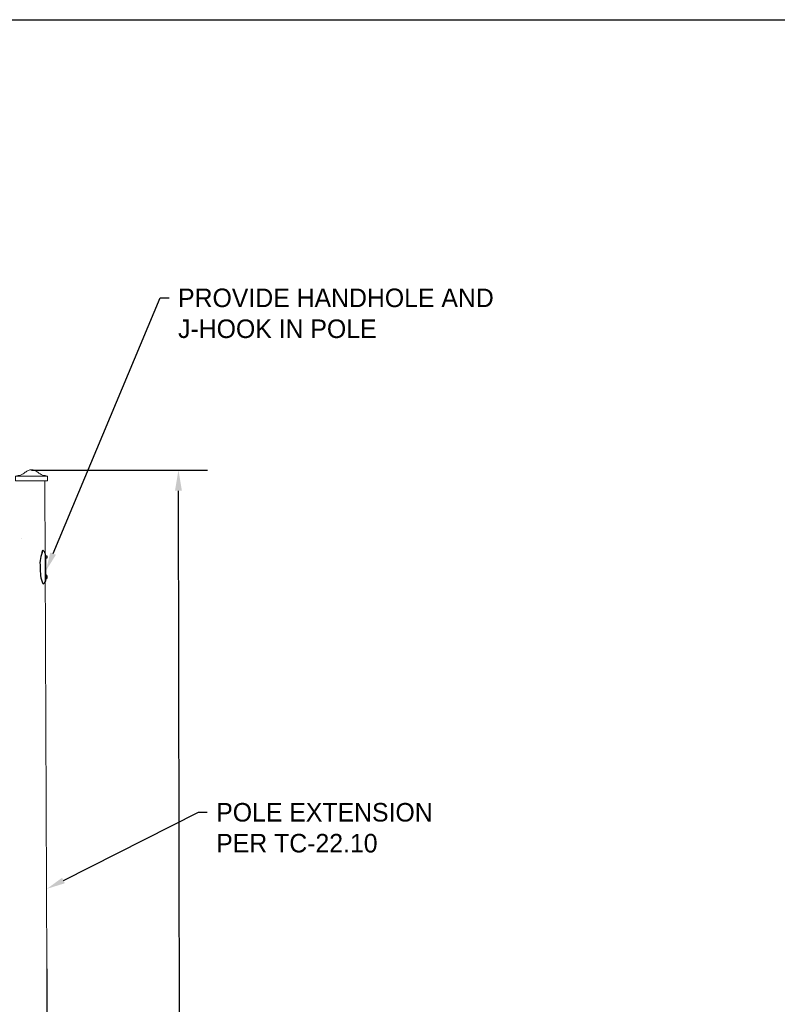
# Model space of a CAD drawing. Header units: feet. Extents: x -492 to 183, y -138 to 535.
# Tile 12 of 14: x 78.7 to 83.8, y -123.96 to -117.32. Entities that reach past the tile are written whole.
import ezdxf
from ezdxf import colors
from ezdxf.entities.mleader import LeaderData, LeaderLine
from ezdxf.math import Vec2, Vec3

# ---------------------------------------------------------------- set-up
doc = ezdxf.new("R2010")
doc.units = ezdxf.units.FT
doc.header["$MEASUREMENT"] = 0
doc.layers.add('COLUMNS', color=6, linetype='Continuous', plot=False)
doc.layers.add('ST_Details', color=4, linetype='Continuous')
doc.layers.add('TEXT-DED', color=10, linetype='Continuous')
doc.styles.add('Slanted-Normal', font='font31.shx', dxfattribs={"height": 0.14})

msp = doc.modelspace()

# ---------------------------------------------------------------- linework, layer by layer
at = {"layer": 'COLUMNS', "color": 1}
msp.add_lwpolyline([(63.5595, -138.069), (63.5595, -117.319), (93.9345, -117.319), (93.9345, -138.069)], close=True, dxfattribs=at)
at = {"layer": 'ST_Details', "lineweight": 13}
for p, q in [((78.8661, -120.4262), (78.8784, -123.7168)), ((78.8846, -120.4106), (78.8845, -120.3949))]:
    msp.add_line(p, q, dxfattribs=at)
at = {"layer": 'ST_Details'}
msp.add_line((78.8784, -123.7168), (78.8814, -124.5278), dxfattribs=at)
at = {"layer": 'ST_Details', "lineweight": 13, "flags": 128}
for points in [[(78.8845, -120.3949), (78.6679, -120.3949), (78.6677, -120.4262)], [(78.6677, -120.4262), (78.8847, -120.4262), (78.8846, -120.4106)]]:
    msp.add_lwpolyline(points, dxfattribs=at)
at = {"layer": 'ST_Details', "lineweight": 13}
msp.add_lwpolyline([(78.7061, -120.8142), (78.7058, -120.8142)], dxfattribs=at)
at = {"layer": 'ST_Details', "flags": 128}
for points in [[(78.871, -120.9331), (78.8793, -120.9331), (78.8796, -120.9478), (78.8756, -120.9478), (78.8715, -120.9479)], [(78.8741, -121.0827), (78.8824, -121.0826), (78.8821, -121.0679), (78.874, -121.0679)]]:
    msp.add_lwpolyline(points, dxfattribs=at)
at = {"layer": 'ST_Details', "lineweight": 13}
msp.add_open_spline([(78.6679, -120.3949), (78.6794, -120.3927), (78.6908, -120.3905), (78.7023, -120.3883), (78.7145, -120.3859), (78.7235, -120.3753), (78.7341, -120.3688), (78.7408, -120.3647), (78.7466, -120.3606), (78.7543, -120.3564), (78.7616, -120.3526), (78.7689, -120.3522), (78.7762, -120.3522), (78.7835, -120.3522), (78.7908, -120.3526), (78.7981, -120.3564), (78.8058, -120.3606), (78.8116, -120.3647), (78.8183, -120.3688), (78.8289, -120.3753), (78.8379, -120.3859), (78.8501, -120.3883), (78.8616, -120.3905), (78.873, -120.3927), (78.8845, -120.3949)], degree=3, knots=[0, 0, 0, 0, 0.147745, 0.147745, 0.147745, 0.305441, 0.305441, 0.305441, 0.405884, 0.405884, 0.405884, 0.5, 0.5, 0.5, 0.594116, 0.594116, 0.594116, 0.694559, 0.694559, 0.694559, 0.852255, 0.852255, 0.852255, 1, 1, 1, 1], dxfattribs=at)
at = {"layer": 'ST_Details'}
msp.add_open_spline([(78.8505, -120.8968), (78.8456, -120.9148), (78.8408, -120.9328), (78.8359, -120.9508), (78.8309, -120.9693), (78.8338, -120.9891), (78.8341, -121.0083), (78.8343, -121.0274), (78.8356, -121.0466), (78.8373, -121.0657), (78.839, -121.0843), (78.8455, -121.1045), (78.8532, -121.1193), (78.8563, -121.1252), (78.8678, -121.1123), (78.8702, -121.105), (78.8728, -121.0976), (78.8742, -121.0902), (78.8741, -121.0827), (78.8737, -121.0578), (78.8733, -121.0328), (78.8728, -121.0079), (78.8724, -120.9879), (78.872, -120.9679), (78.8715, -120.9479), (78.8714, -120.943), (78.8713, -120.938), (78.8712, -120.9331), (78.8711, -120.9255), (78.869, -120.9182), (78.8662, -120.9108), (78.8635, -120.9038), (78.8513, -120.8898), (78.8496, -120.8968), (78.845, -120.9148), (78.8405, -120.9328), (78.8359, -120.9508)], degree=3, knots=[0, 0, 0, 0, 0.107127, 0.107127, 0.107127, 0.217481, 0.217481, 0.217481, 0.327835, 0.327835, 0.327835, 0.434963, 0.434963, 0.434963, 0.477608, 0.477608, 0.477608, 0.52098, 0.52098, 0.52098, 0.664383, 0.664383, 0.664383, 0.779533, 0.779533, 0.779533, 0.807804, 0.807804, 0.807804, 0.851624, 0.851624, 0.851624, 0.893329, 0.893329, 0.893329, 1, 1, 1, 1], dxfattribs=at)
at = {"layer": 'TEXT-DED'}
for p, q in [((78.7762, -120.354), (79.9629, -120.354)), ((79.7873, -130.1186), (79.7659, -120.494))]:
    msp.add_line(p, q, dxfattribs=at)
msp.add_solid([(79.7426, -120.494), (79.7893, -120.494), (79.7659, -120.354)], dxfattribs=at)

# ---------------------------------------------------------------- leaders
ml = msp.add_multileader_mtext('Standard', dxfattribs=at)
ml.set_content('PROVIDE HANDHOLE AND J-HOOK IN POLE', color=256, style='Slanted-Normal')
ml.set_leader_properties()
ml.build(insert=Vec2(0, 0))
ml.multileader.update_dxf_attribs({"dogleg_length": 0.06, "arrow_head_size": 0.125})
ctx = ml.context
ctx.base_point, ctx.char_height, ctx.arrow_head_size, ctx.landing_gap_size, ctx.plane_origin = Vec3(79.7035, -119.1935), 0.125, 0.125, 0.06, Vec3(78.911, -121.0166)
notes = []
notes.append((ctx, [(0, (1, 1, 0), (79.6435, -119.1935), (1, 0), 0.06, [(0, [(78.8733, -121.0328)], 0, [])])]))
ctx.mtext.insert, ctx.mtext.width, ctx.mtext.flow_direction = Vec3(79.7635, -119.131), 2.616102, 5
ml = msp.add_multileader_mtext('Standard', dxfattribs=at)
ml.set_content('POLE EXTENSION\\PPER TC-22.10', color=256, style='Slanted-Normal')
ml.set_leader_properties()
ml.build(insert=Vec2(0, 0))
ml.multileader.update_dxf_attribs({"dogleg_length": 0.06, "arrow_head_size": 0.125})
ctx = ml.context
ctx.base_point, ctx.char_height, ctx.arrow_head_size, ctx.landing_gap_size, ctx.plane_origin = Vec3(79.9606, -122.6607), 0.125, 0.125, 0.06, Vec3(79.483, -125.2903)
notes.append((ctx, [(0, (1, 1, 0), (79.9006, -122.6607), (1, 0), 0.06, [(0, [(78.8793, -123.1772)], 0, [])])]))
ctx.mtext.insert, ctx.mtext.width, ctx.mtext.flow_direction = Vec3(80.0206, -122.5982), 2.616102, 5
for ctx, leaders in notes:
    for number, flags, end, landing, length, lines in leaders:
        leader = LeaderData()
        leader.index, (leader.has_last_leader_line, leader.has_dogleg_vector, leader.attachment_direction) = number, flags
        leader.last_leader_point, leader.dogleg_vector, leader.dogleg_length = Vec3(end), Vec3(landing), length
        for number, points, colour, breaks in lines:
            line = LeaderLine()
            line.index, line.vertices, line.color, line.breaks = number, Vec3.list(points), colors.encode_raw_color(colour), breaks
            leader.lines.append(line)
        ctx.leaders.append(leader)

doc.saveas('drawing.dxf')
